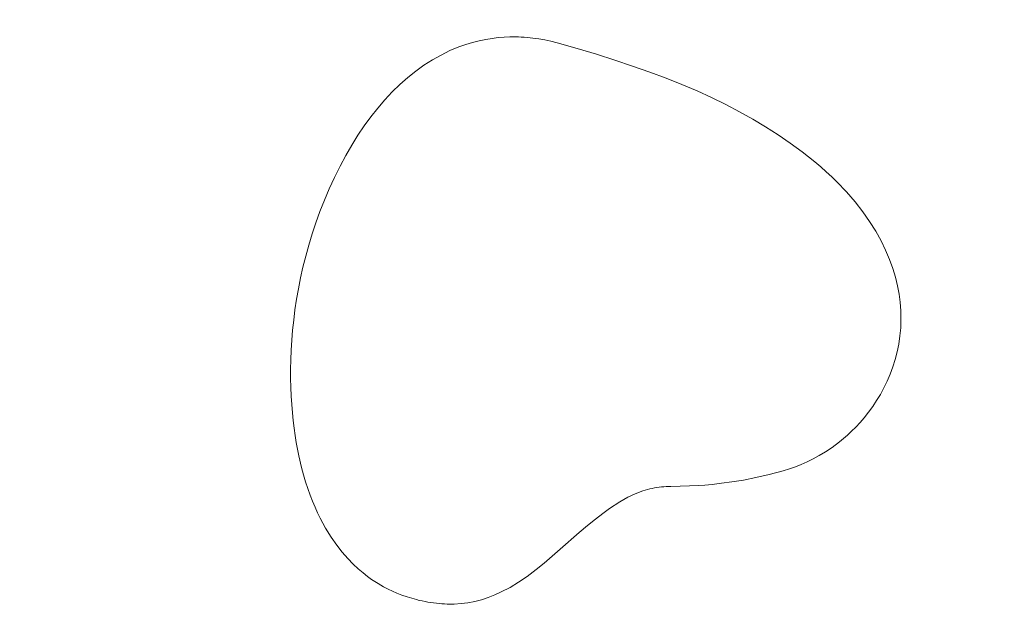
# Model space of a CAD drawing. Header units: millimetres. Extents: x -159 to 180, y -161 to 116.
# Tile 168 of 256: x -88.47 to -76.12, y -58.45 to -50.98. Entities that reach past the tile are written whole.
import ezdxf

# ---------------------------------------------------------------- set-up
doc = ezdxf.new("R2010")
doc.units = ezdxf.units.MM
doc.header["$MEASUREMENT"] = 0
doc.layers.add('Layer 1', color=7, linetype='Continuous')

msp = doc.modelspace()

# ---------------------------------------------------------------- linework, layer by layer
at = {"layer": 'Layer 1', "color": 18, "lineweight": 9}
for points, knots in [([(-158.5852, -104.074), (-158.5852, -104.074), (179.5952, -104.074), (179.5952, -104.074), (179.5952, -104.074), (179.5952, -104.074), (179.5952, 115.719), (179.5952, 115.719), (179.5952, 115.719), (179.5952, 115.719), (-158.5852, 115.719), (-158.5852, 115.719), (-158.5852, 115.719), (-158.5852, 115.719), (-158.5852, -104.074), (-158.5852, -104.074)], [0, 0, 0, 0, 0.2, 0.2, 0.2, 0.2, 0.4, 0.4, 0.4, 0.4, 0.6, 0.6, 0.6, 0.6, 1, 1, 1, 1]), ([(-53.2564, -7.5691), (-53.2564, -7.5691), (-53.2564, 0.2004), (-53.2564, 0.2004), (-53.2564, 0.2004), (-53.2564, 0.2004), (-58.1523, 0.2004), (-58.1523, 0.2004), (-58.1523, 0.2004), (-58.1523, 0.2004), (-58.1523, -2.7996), (-58.1523, -2.7996), (-58.1523, -2.7996), (-58.1523, -2.7996), (-65.8577, -2.7996), (-65.8577, -2.7996), (-65.8577, -2.7996), (-65.8577, -2.7996), (-65.8577, 0.2004), (-65.8577, 0.2004), (-65.8577, 0.2004), (-65.8577, 0.2004), (-73.8173, 0.2004), (-73.8173, 0.2004), (-73.8173, 0.2004), (-73.8173, 0.2004), (-73.8173, -2.7996), (-73.8173, -2.7996), (-73.8173, -2.7996), (-73.8173, -2.7996), (-81.5226, -2.7996), (-81.5226, -2.7996), (-81.5226, -2.7996), (-81.5226, -2.7996), (-81.5226, 0.2004), (-81.5226, 0.2004), (-81.5226, 0.2004), (-81.5226, 0.2004), (-89.4822, 0.2004), (-89.4822, 0.2004), (-89.4822, 0.2004), (-89.4822, 0.2004), (-89.4822, -2.7996), (-89.4822, -2.7996), (-89.4822, -2.7996), (-89.4822, -2.7996), (-97.1875, -2.7996), (-97.1875, -2.7996), (-97.1875, -2.7996), (-97.1875, -2.7996), (-97.1875, 0.2004), (-97.1875, 0.2004), (-97.1875, 0.2004), (-97.1875, 0.2004), (-105.1471, 0.2004), (-105.1471, 0.2004), (-105.1471, 0.2004), (-105.1471, 0.2004), (-105.1471, -2.7996), (-105.1471, -2.7996), (-105.1471, -2.7996), (-105.1471, -2.7996), (-112.8524, -2.7996), (-112.8524, -2.7996), (-112.8524, -2.7996), (-112.8524, -2.7996), (-112.8524, 0.2004), (-112.8524, 0.2004), (-112.8524, 0.2004), (-112.8524, 0.2004), (-120.812, 0.2004), (-120.812, 0.2004), (-120.812, 0.2004), (-120.812, 0.2004), (-120.812, -2.7996), (-120.812, -2.7996), (-120.812, -2.7996), (-120.812, -2.7996), (-128.5173, -2.7996), (-128.5173, -2.7996), (-128.5173, -2.7996), (-128.5173, -2.7996), (-128.5173, 0.2004), (-128.5173, 0.2004), (-128.5173, 0.2004), (-128.5173, 0.2004), (-136.4769, 0.2004), (-136.4769, 0.2004), (-136.4769, 0.2004), (-136.4769, 0.2004), (-136.4769, -2.7996), (-136.4769, -2.7996), (-136.4769, -2.7996), (-136.4769, -2.7996), (-144.1823, -2.7996), (-144.1823, -2.7996), (-144.1823, -2.7996), (-144.1823, -2.7996), (-144.1823, 0.2004), (-144.1823, 0.2004), (-144.1823, 0.2004), (-144.1823, 0.2004), (-152.0784, 0.2004), (-152.0784, 0.2004), (-152.0784, 0.2004), (-152.0784, 0.2004), (-152.0784, -7.6961), (-152.0784, -7.6961), (-152.0784, -7.6961), (-152.0784, -7.6961), (-149.0784, -7.6961), (-149.0784, -7.6961), (-149.0784, -7.6961), (-149.0784, -7.6961), (-149.0784, -15.4011), (-149.0784, -15.4011), (-149.0784, -15.4011), (-149.0784, -15.4011), (-152.0784, -15.4011), (-152.0784, -15.4011), (-152.0784, -15.4011), (-152.0784, -15.4011), (-152.0784, -23.3611), (-152.0784, -23.3611), (-152.0784, -23.3611), (-152.0784, -23.3611), (-149.0784, -23.3611), (-149.0784, -23.3611), (-149.0784, -23.3611), (-149.0784, -23.3611), (-149.0784, -31.0662), (-149.0784, -31.0662), (-149.0784, -31.0662), (-149.0784, -31.0662), (-152.0784, -31.0662), (-152.0784, -31.0662), (-152.0784, -31.0662), (-152.0784, -31.0662), (-152.0784, -39.0261), (-152.0784, -39.0261), (-152.0784, -39.0261), (-152.0784, -39.0261), (-149.0784, -39.0261), (-149.0784, -39.0261), (-149.0784, -39.0261), (-149.0784, -39.0261), (-149.0784, -46.7312), (-149.0784, -46.7312), (-149.0784, -46.7312), (-149.0784, -46.7312), (-152.0784, -46.7312), (-152.0784, -46.7312), (-152.0784, -46.7312), (-152.0784, -46.7312), (-152.0784, -54.6912), (-152.0784, -54.6912), (-152.0784, -54.6912), (-152.0784, -54.6912), (-149.0784, -54.6912), (-149.0784, -54.6912), (-149.0784, -54.6912), (-149.0784, -54.6912), (-149.0784, -62.3963), (-149.0784, -62.3963), (-149.0784, -62.3963), (-149.0784, -62.3963), (-152.0784, -62.3963), (-152.0784, -62.3963), (-152.0784, -62.3963), (-152.0784, -62.3963), (-152.0784, -70.3552), (-152.0784, -70.3552), (-152.0784, -70.3552), (-152.0784, -70.3552), (-149.0784, -70.3552), (-149.0784, -70.3552), (-149.0784, -70.3552), (-149.0784, -70.3552), (-149.0784, -78.0613), (-149.0784, -78.0613), (-149.0784, -78.0613), (-149.0784, -78.0613), (-152.0784, -78.0613), (-152.0784, -78.0613), (-152.0784, -78.0613), (-152.0784, -78.0613), (-152.0784, -86.0203), (-152.0784, -86.0203), (-152.0784, -86.0203), (-152.0784, -86.0203), (-149.0784, -86.0203), (-149.0784, -86.0203), (-149.0784, -86.0203), (-149.0784, -86.0203), (-149.0784, -93.7263), (-149.0784, -93.7263), (-149.0784, -93.7263), (-149.0784, -93.7263), (-152.0784, -93.7263), (-152.0784, -93.7263), (-152.0784, -93.7263), (-152.0784, -93.7263), (-152.0784, -101.6218), (-152.0784, -101.6218), (-152.0784, -101.6218), (-152.0784, -101.6218), (-144.1823, -101.6218), (-144.1823, -101.6218), (-144.1823, -101.6218), (-144.1823, -101.6218), (-144.1823, -98.6218), (-144.1823, -98.6218), (-144.1823, -98.6218), (-144.1823, -98.6218), (-136.4769, -98.6218), (-136.4769, -98.6218), (-136.4769, -98.6218), (-136.4769, -98.6218), (-136.4769, -101.6218), (-136.4769, -101.6218), (-136.4769, -101.6218), (-136.4769, -101.6218), (-128.5173, -101.6218), (-128.5173, -101.6218), (-128.5173, -101.6218), (-128.5173, -101.6218), (-128.5173, -98.6218), (-128.5173, -98.6218), (-128.5173, -98.6218), (-128.5173, -98.6218), (-120.812, -98.6218), (-120.812, -98.6218), (-120.812, -98.6218), (-120.812, -98.6218), (-120.812, -101.6218), (-120.812, -101.6218), (-120.812, -101.6218), (-120.812, -101.6218), (-112.8524, -101.6218), (-112.8524, -101.6218), (-112.8524, -101.6218), (-112.8524, -101.6218), (-112.8524, -98.6218), (-112.8524, -98.6218), (-112.8524, -98.6218), (-112.8524, -98.6218), (-105.1471, -98.6218), (-105.1471, -98.6218), (-105.1471, -98.6218), (-105.1471, -98.6218), (-105.1471, -101.6218), (-105.1471, -101.6218), (-105.1471, -101.6218), (-105.1471, -101.6218), (-97.1875, -101.6218), (-97.1875, -101.6218), (-97.1875, -101.6218), (-97.1875, -101.6218), (-97.1875, -98.6218), (-97.1875, -98.6218), (-97.1875, -98.6218), (-97.1875, -98.6218), (-89.4822, -98.6218), (-89.4822, -98.6218), (-89.4822, -98.6218), (-89.4822, -98.6218), (-89.4822, -101.6218), (-89.4822, -101.6218), (-89.4822, -101.6218), (-89.4822, -101.6218), (-81.5226, -101.6218), (-81.5226, -101.6218), (-81.5226, -101.6218), (-81.5226, -101.6218), (-81.5226, -98.6218), (-81.5226, -98.6218), (-81.5226, -98.6218), (-81.5226, -98.6218), (-73.8173, -98.6218), (-73.8173, -98.6218), (-73.8173, -98.6218), (-73.8173, -98.6218), (-73.8173, -101.6218), (-73.8173, -101.6218), (-73.8173, -101.6218), (-73.8173, -101.6218), (-65.8577, -101.6218), (-65.8577, -101.6218), (-65.8577, -101.6218), (-65.8577, -101.6218), (-65.8577, -98.6218), (-65.8577, -98.6218), (-65.8577, -98.6218), (-65.8577, -98.6218), (-58.1523, -98.6218), (-58.1523, -98.6218), (-58.1523, -98.6218), (-58.1523, -98.6218), (-58.1523, -101.6218), (-58.1523, -101.6218), (-58.1523, -101.6218), (-58.1523, -101.6218), (-53.2564, -101.6218), (-53.2564, -101.6218), (-53.2564, -101.6218), (-53.2564, -101.6218), (-53.2564, -93.8533), (-53.2564, -93.8533), (-53.2564, -93.8533), (-53.2564, -93.8533), (-50.2564, -93.8533), (-50.2564, -93.8533), (-50.2564, -93.8533), (-50.2564, -93.8533), (-50.2564, -85.8933), (-50.2564, -85.8933), (-50.2564, -85.8933), (-50.2564, -85.8933), (-53.2564, -85.8933), (-53.2564, -85.8933), (-53.2564, -85.8933), (-53.2564, -85.8933), (-53.2564, -78.1882), (-53.2564, -78.1882), (-53.2564, -78.1882), (-53.2564, -78.1882), (-50.2564, -78.1882), (-50.2564, -78.1882), (-50.2564, -78.1882), (-50.2564, -78.1882), (-50.2564, -70.2283), (-50.2564, -70.2283), (-50.2564, -70.2283), (-50.2564, -70.2283), (-53.2564, -70.2283), (-53.2564, -70.2283), (-53.2564, -70.2283), (-53.2564, -70.2283), (-53.2564, -62.5232), (-53.2564, -62.5232), (-53.2564, -62.5232), (-53.2564, -62.5232), (-50.2564, -62.5232), (-50.2564, -62.5232), (-50.2564, -62.5232), (-50.2564, -62.5232), (-50.2564, -54.5632), (-50.2564, -54.5632), (-50.2564, -54.5632), (-50.2564, -54.5632), (-53.2564, -54.5632), (-53.2564, -54.5632), (-53.2564, -54.5632), (-53.2564, -54.5632), (-53.2564, -46.8582), (-53.2564, -46.8582), (-53.2564, -46.8582), (-53.2564, -46.8582), (-50.2564, -46.8582), (-50.2564, -46.8582), (-50.2564, -46.8582), (-50.2564, -46.8582), (-50.2564, -38.8982), (-50.2564, -38.8982), (-50.2564, -38.8982), (-50.2564, -38.8982), (-53.2564, -38.8982), (-53.2564, -38.8982), (-53.2564, -38.8982), (-53.2564, -38.8982), (-53.2564, -31.1931), (-53.2564, -31.1931), (-53.2564, -31.1931), (-53.2564, -31.1931), (-50.2564, -31.1931), (-50.2564, -31.1931), (-50.2564, -31.1931), (-50.2564, -31.1931), (-50.2564, -23.2341), (-50.2564, -23.2341), (-50.2564, -23.2341), (-50.2564, -23.2341), (-53.2564, -23.2341), (-53.2564, -23.2341), (-53.2564, -23.2341), (-53.2564, -23.2341), (-53.2564, -15.5281), (-53.2564, -15.5281), (-53.2564, -15.5281), (-53.2564, -15.5281), (-50.2564, -15.5281), (-50.2564, -15.5281), (-50.2564, -15.5281), (-50.2564, -15.5281), (-50.2564, -7.5691), (-50.2564, -7.5691), (-50.2564, -7.5691), (-50.2564, -7.5691), (-53.2564, -7.5691), (-53.2564, -7.5691)], [0, 0, 0, 0, 0.009901, 0.009901, 0.009901, 0.009901, 0.019802, 0.019802, 0.019802, 0.019802, 0.029703, 0.029703, 0.029703, 0.029703, 0.039604, 0.039604, 0.039604, 0.039604, 0.049505, 0.049505, 0.049505, 0.049505, 0.0594059, 0.0594059, 0.0594059, 0.0594059, 0.0693069, 0.0693069, 0.0693069, 0.0693069, 0.0792079, 0.0792079, 0.0792079, 0.0792079, 0.0891089, 0.0891089, 0.0891089, 0.0891089, 0.0990099, 0.0990099, 0.0990099, 0.0990099, 0.1089109, 0.1089109, 0.1089109, 0.1089109, 0.1188119, 0.1188119, 0.1188119, 0.1188119, 0.1287129, 0.1287129, 0.1287129, 0.1287129, 0.1386139, 0.1386139, 0.1386139, 0.1386139, 0.1485149, 0.1485149, 0.1485149, 0.1485149, 0.1584158, 0.1584158, 0.1584158, 0.1584158, 0.1683168, 0.1683168, 0.1683168, 0.1683168, 0.1782178, 0.1782178, 0.1782178, 0.1782178, 0.1881188, 0.1881188, 0.1881188, 0.1881188, 0.1980198, 0.1980198, 0.1980198, 0.1980198, 0.2079208, 0.2079208, 0.2079208, 0.2079208, 0.2178218, 0.2178218, 0.2178218, 0.2178218, 0.2277228, 0.2277228, 0.2277228, 0.2277228, 0.2376238, 0.2376238, 0.2376238, 0.2376238, 0.2475248, 0.2475248, 0.2475248, 0.2475248, 0.2574257, 0.2574257, 0.2574257, 0.2574257, 0.2673267, 0.2673267, 0.2673267, 0.2673267, 0.2772277, 0.2772277, 0.2772277, 0.2772277, 0.2871287, 0.2871287, 0.2871287, 0.2871287, 0.2970297, 0.2970297, 0.2970297, 0.2970297, 0.3069307, 0.3069307, 0.3069307, 0.3069307, 0.3168317, 0.3168317, 0.3168317, 0.3168317, 0.3267327, 0.3267327, 0.3267327, 0.3267327, 0.3366337, 0.3366337, 0.3366337, 0.3366337, 0.3465347, 0.3465347, 0.3465347, 0.3465347, 0.3564356, 0.3564356, 0.3564356, 0.3564356, 0.3663366, 0.3663366, 0.3663366, 0.3663366, 0.3762376, 0.3762376, 0.3762376, 0.3762376, 0.3861386, 0.3861386, 0.3861386, 0.3861386, 0.3960396, 0.3960396, 0.3960396, 0.3960396, 0.4059406, 0.4059406, 0.4059406, 0.4059406, 0.4158416, 0.4158416, 0.4158416, 0.4158416, 0.4257426, 0.4257426, 0.4257426, 0.4257426, 0.4356436, 0.4356436, 0.4356436, 0.4356436, 0.4455446, 0.4455446, 0.4455446, 0.4455446, 0.4554455, 0.4554455, 0.4554455, 0.4554455, 0.4653465, 0.4653465, 0.4653465, 0.4653465, 0.4752475, 0.4752475, 0.4752475, 0.4752475, 0.4851485, 0.4851485, 0.4851485, 0.4851485, 0.4950495, 0.4950495, 0.4950495, 0.4950495, 0.5049505, 0.5049505, 0.5049505, 0.5049505, 0.5148515, 0.5148515, 0.5148515, 0.5148515, 0.5247525, 0.5247525, 0.5247525, 0.5247525, 0.5346535, 0.5346535, 0.5346535, 0.5346535, 0.5445545, 0.5445545, 0.5445545, 0.5445545, 0.5544554, 0.5544554, 0.5544554, 0.5544554, 0.5643564, 0.5643564, 0.5643564, 0.5643564, 0.5742574, 0.5742574, 0.5742574, 0.5742574, 0.5841584, 0.5841584, 0.5841584, 0.5841584, 0.5940594, 0.5940594, 0.5940594, 0.5940594, 0.6039604, 0.6039604, 0.6039604, 0.6039604, 0.6138614, 0.6138614, 0.6138614, 0.6138614, 0.6237624, 0.6237624, 0.6237624, 0.6237624, 0.6336634, 0.6336634, 0.6336634, 0.6336634, 0.6435644, 0.6435644, 0.6435644, 0.6435644, 0.6534653, 0.6534653, 0.6534653, 0.6534653, 0.6633663, 0.6633663, 0.6633663, 0.6633663, 0.6732673, 0.6732673, 0.6732673, 0.6732673, 0.6831683, 0.6831683, 0.6831683, 0.6831683, 0.6930693, 0.6930693, 0.6930693, 0.6930693, 0.7029703, 0.7029703, 0.7029703, 0.7029703, 0.7128713, 0.7128713, 0.7128713, 0.7128713, 0.7227723, 0.7227723, 0.7227723, 0.7227723, 0.7326733, 0.7326733, 0.7326733, 0.7326733, 0.7425743, 0.7425743, 0.7425743, 0.7425743, 0.7524752, 0.7524752, 0.7524752, 0.7524752, 0.7623762, 0.7623762, 0.7623762, 0.7623762, 0.7722772, 0.7722772, 0.7722772, 0.7722772, 0.7821782, 0.7821782, 0.7821782, 0.7821782, 0.7920792, 0.7920792, 0.7920792, 0.7920792, 0.8019802, 0.8019802, 0.8019802, 0.8019802, 0.8118812, 0.8118812, 0.8118812, 0.8118812, 0.8217822, 0.8217822, 0.8217822, 0.8217822, 0.8316832, 0.8316832, 0.8316832, 0.8316832, 0.8415842, 0.8415842, 0.8415842, 0.8415842, 0.8514851, 0.8514851, 0.8514851, 0.8514851, 0.8613861, 0.8613861, 0.8613861, 0.8613861, 0.8712871, 0.8712871, 0.8712871, 0.8712871, 0.8811881, 0.8811881, 0.8811881, 0.8811881, 0.8910891, 0.8910891, 0.8910891, 0.8910891, 0.9009901, 0.9009901, 0.9009901, 0.9009901, 0.9108911, 0.9108911, 0.9108911, 0.9108911, 0.9207921, 0.9207921, 0.9207921, 0.9207921, 0.9306931, 0.9306931, 0.9306931, 0.9306931, 0.9405941, 0.9405941, 0.9405941, 0.9405941, 0.950495, 0.950495, 0.950495, 0.950495, 0.960396, 0.960396, 0.960396, 0.960396, 0.970297, 0.970297, 0.970297, 0.970297, 0.980198, 0.980198, 0.980198, 0.980198, 1, 1, 1, 1]), ([(-81.7302, -51.2742), (-81.7302, -51.2742), (-81.4783, -51.3461), (-81.4783, -51.3461), (-81.4783, -51.3461), (-81.4783, -51.3461), (-81.2366, -51.4185), (-81.2366, -51.4185), (-81.2366, -51.4185), (-81.2366, -51.4185), (-81.0048, -51.4916), (-81.0048, -51.4916), (-81.0048, -51.4916), (-81.0048, -51.4916), (-80.7821, -51.5658), (-80.7821, -51.5658), (-80.7821, -51.5658), (-80.7821, -51.5658), (-80.5683, -51.6412), (-80.5683, -51.6412), (-80.5683, -51.6412), (-80.5683, -51.6412), (-80.3628, -51.7184), (-80.3628, -51.7184), (-80.3628, -51.7184), (-80.3628, -51.7184), (-80.1651, -51.7974), (-80.1651, -51.7974), (-80.1651, -51.7974), (-80.1651, -51.7974), (-79.9746, -51.8787), (-79.9746, -51.8787), (-79.9746, -51.8787), (-79.9746, -51.8787), (-79.791, -51.9625), (-79.791, -51.9625), (-79.791, -51.9625), (-79.791, -51.9625), (-79.6138, -52.0491), (-79.6138, -52.0491), (-79.6138, -52.0491), (-79.6138, -52.0491), (-79.4424, -52.1388), (-79.4424, -52.1388), (-79.4424, -52.1388), (-79.4424, -52.1388), (-79.2763, -52.2319), (-79.2763, -52.2319), (-79.2763, -52.2319), (-79.2763, -52.2319), (-79.1151, -52.3287), (-79.1151, -52.3287), (-79.1151, -52.3287), (-79.1151, -52.3287), (-78.9582, -52.4295), (-78.9582, -52.4295), (-78.9582, -52.4295), (-78.9582, -52.4295), (-78.8052, -52.5346), (-78.8052, -52.5346), (-78.8052, -52.5346), (-78.8052, -52.5346), (-78.6556, -52.6443), (-78.6556, -52.6443), (-78.6556, -52.6443), (-78.6556, -52.6443), (-78.5751, -52.7067), (-78.5751, -52.7067), (-78.5751, -52.7067), (-78.5751, -52.7067), (-78.4978, -52.7692), (-78.4978, -52.7692), (-78.4978, -52.7692), (-78.4978, -52.7692), (-78.4239, -52.8318), (-78.4239, -52.8318), (-78.4239, -52.8318), (-78.4239, -52.8318), (-78.3532, -52.8945), (-78.3532, -52.8945), (-78.3532, -52.8945), (-78.3532, -52.8945), (-78.2857, -52.9572), (-78.2857, -52.9572), (-78.2857, -52.9572), (-78.2857, -52.9572), (-78.2213, -53.0199), (-78.2213, -53.0199), (-78.2213, -53.0199), (-78.2213, -53.0199), (-78.1015, -53.1451), (-78.1015, -53.1451), (-78.1015, -53.1451), (-78.1015, -53.1451), (-77.9934, -53.2699), (-77.9934, -53.2699), (-77.9934, -53.2699), (-77.9934, -53.2699), (-77.8964, -53.3939), (-77.8964, -53.3939), (-77.8964, -53.3939), (-77.8964, -53.3939), (-77.8101, -53.5168), (-77.8101, -53.5168), (-77.8101, -53.5168), (-77.8101, -53.5168), (-77.7339, -53.6385), (-77.7339, -53.6385), (-77.7339, -53.6385), (-77.7339, -53.6385), (-77.6673, -53.7585), (-77.6673, -53.7585), (-77.6673, -53.7585), (-77.6673, -53.7585), (-77.6099, -53.8765), (-77.6099, -53.8765), (-77.6099, -53.8765), (-77.6099, -53.8765), (-77.561, -53.9924), (-77.561, -53.9924), (-77.561, -53.9924), (-77.561, -53.9924), (-77.5203, -54.1058), (-77.5203, -54.1058), (-77.5203, -54.1058), (-77.5203, -54.1058), (-77.4871, -54.2164), (-77.4871, -54.2164), (-77.4871, -54.2164), (-77.4871, -54.2164), (-77.461, -54.3239), (-77.461, -54.3239), (-77.461, -54.3239), (-77.461, -54.3239), (-77.4415, -54.4281), (-77.4415, -54.4281), (-77.4415, -54.4281), (-77.4415, -54.4281), (-77.428, -54.5286), (-77.428, -54.5286), (-77.428, -54.5286), (-77.428, -54.5286), (-77.4194, -54.6378), (-77.4194, -54.6378), (-77.4194, -54.6378), (-77.4194, -54.6378), (-77.4174, -54.6918), (-77.4174, -54.6918), (-77.4174, -54.6918), (-77.4174, -54.6918), (-77.4171, -54.7452), (-77.4171, -54.7452), (-77.4171, -54.7452), (-77.4171, -54.7452), (-77.4208, -54.8505), (-77.4208, -54.8505), (-77.4208, -54.8505), (-77.4208, -54.8505), (-77.4302, -54.9537), (-77.4302, -54.9537), (-77.4302, -54.9537), (-77.4302, -54.9537), (-77.4451, -55.0546), (-77.4451, -55.0546), (-77.4451, -55.0546), (-77.4451, -55.0546), (-77.465, -55.153), (-77.465, -55.153), (-77.465, -55.153), (-77.465, -55.153), (-77.4898, -55.249), (-77.4898, -55.249), (-77.4898, -55.249), (-77.4898, -55.249), (-77.519, -55.3424), (-77.519, -55.3424), (-77.519, -55.3424), (-77.519, -55.3424), (-77.5525, -55.4329), (-77.5525, -55.4329), (-77.5525, -55.4329), (-77.5525, -55.4329), (-77.5898, -55.5206), (-77.5898, -55.5206), (-77.5898, -55.5206), (-77.5898, -55.5206), (-77.6307, -55.6053), (-77.6307, -55.6053), (-77.6307, -55.6053), (-77.6307, -55.6053), (-77.6749, -55.6868), (-77.6749, -55.6868), (-77.6749, -55.6868), (-77.6749, -55.6868), (-77.7221, -55.7651), (-77.7221, -55.7651), (-77.7221, -55.7651), (-77.7221, -55.7651), (-77.7719, -55.84), (-77.7719, -55.84), (-77.7719, -55.84), (-77.7719, -55.84), (-77.8241, -55.9115), (-77.8241, -55.9115), (-77.8241, -55.9115), (-77.8241, -55.9115), (-77.8784, -55.9793), (-77.8784, -55.9793), (-77.8784, -55.9793), (-77.8784, -55.9793), (-77.9308, -56.0397), (-77.9308, -56.0397), (-77.9308, -56.0397), (-77.9308, -56.0397), (-77.9833, -56.0962), (-77.9833, -56.0962), (-77.9833, -56.0962), (-77.9833, -56.0962), (-78.0356, -56.1487), (-78.0356, -56.1487), (-78.0356, -56.1487), (-78.0356, -56.1487), (-78.0873, -56.1972), (-78.0873, -56.1972), (-78.0873, -56.1972), (-78.0873, -56.1972), (-78.1381, -56.2417), (-78.1381, -56.2417), (-78.1381, -56.2417), (-78.1381, -56.2417), (-78.1877, -56.2822), (-78.1877, -56.2822), (-78.1877, -56.2822), (-78.1877, -56.2822), (-78.2816, -56.3513), (-78.2816, -56.3513), (-78.2816, -56.3513), (-78.2816, -56.3513), (-78.365, -56.4062), (-78.365, -56.4062), (-78.365, -56.4062), (-78.365, -56.4062), (-78.444, -56.4544), (-78.444, -56.4544), (-78.444, -56.4544), (-78.444, -56.4544), (-78.5199, -56.4966), (-78.5199, -56.4966), (-78.5199, -56.4966), (-78.5199, -56.4966), (-78.5938, -56.5337), (-78.5938, -56.5337), (-78.5938, -56.5337), (-78.5938, -56.5337), (-78.667, -56.5664), (-78.667, -56.5664), (-78.667, -56.5664), (-78.667, -56.5664), (-78.7407, -56.5955), (-78.7407, -56.5955), (-78.7407, -56.5955), (-78.7407, -56.5955), (-78.8162, -56.6217), (-78.8162, -56.6217), (-78.8162, -56.6217), (-78.8162, -56.6217), (-78.8946, -56.6458), (-78.8946, -56.6458), (-78.8946, -56.6458), (-78.8946, -56.6458), (-79.0684, -56.6924), (-79.0684, -56.6924), (-79.0684, -56.6924), (-79.0684, -56.6924), (-79.2353, -56.7306), (-79.2353, -56.7306), (-79.2353, -56.7306), (-79.2353, -56.7306), (-79.3927, -56.7611), (-79.3927, -56.7611), (-79.3927, -56.7611), (-79.3927, -56.7611), (-79.5382, -56.7849), (-79.5382, -56.7849), (-79.5382, -56.7849), (-79.5382, -56.7849), (-79.6693, -56.8027), (-79.6693, -56.8027), (-79.6693, -56.8027), (-79.6693, -56.8027), (-79.7836, -56.8154), (-79.7836, -56.8154), (-79.7836, -56.8154), (-79.7836, -56.8154), (-79.8786, -56.8239), (-79.8786, -56.8239), (-79.8786, -56.8239), (-79.8786, -56.8239), (-79.9519, -56.8289), (-79.9519, -56.8289), (-79.9519, -56.8289), (-79.9519, -56.8289), (-80.3016, -56.8406), (-80.3016, -56.8406), (-80.3016, -56.8406), (-80.3016, -56.8406), (-80.3622, -56.8435), (-80.3622, -56.8435), (-80.3622, -56.8435), (-80.3622, -56.8435), (-80.3919, -56.8464), (-80.3919, -56.8464), (-80.3919, -56.8464), (-80.3919, -56.8464), (-80.4213, -56.8484), (-80.4213, -56.8484), (-80.4213, -56.8484), (-80.4213, -56.8484), (-80.4794, -56.8562), (-80.4794, -56.8562), (-80.4794, -56.8562), (-80.4794, -56.8562), (-80.5082, -56.8611), (-80.5082, -56.8611), (-80.5082, -56.8611), (-80.5082, -56.8611), (-80.5371, -56.866), (-80.5371, -56.866), (-80.5371, -56.866), (-80.5371, -56.866), (-80.5662, -56.8728), (-80.5662, -56.8728), (-80.5662, -56.8728), (-80.5662, -56.8728), (-80.5955, -56.8796), (-80.5955, -56.8796), (-80.5955, -56.8796), (-80.5955, -56.8796), (-80.6249, -56.8884), (-80.6249, -56.8884), (-80.6249, -56.8884), (-80.6249, -56.8884), (-80.6548, -56.8972), (-80.6548, -56.8972), (-80.6548, -56.8972), (-80.6548, -56.8972), (-80.7491, -56.9337), (-80.7491, -56.9337), (-80.7491, -56.9337), (-80.7491, -56.9337), (-80.7945, -56.9541), (-80.7945, -56.9541), (-80.7945, -56.9541), (-80.7945, -56.9541), (-80.8409, -56.9774), (-80.8409, -56.9774), (-80.8409, -56.9774), (-80.8409, -56.9774), (-80.9436, -57.0365), (-80.9436, -57.0365), (-80.9436, -57.0365), (-80.9436, -57.0365), (-81.0706, -57.1189), (-81.0706, -57.1189), (-81.0706, -57.1189), (-81.0706, -57.1189), (-81.156, -57.1804), (-81.156, -57.1804), (-81.156, -57.1804), (-81.156, -57.1804), (-81.2479, -57.2507), (-81.2479, -57.2507), (-81.2479, -57.2507), (-81.2479, -57.2507), (-81.3468, -57.3298), (-81.3468, -57.3298), (-81.3468, -57.3298), (-81.3468, -57.3298), (-81.4534, -57.4197), (-81.4534, -57.4197), (-81.4534, -57.4197), (-81.4534, -57.4197), (-81.6925, -57.6287), (-81.6925, -57.6287), (-81.6925, -57.6287), (-81.6925, -57.6287), (-81.7922, -57.7175), (-81.7922, -57.7175), (-81.7922, -57.7175), (-81.7922, -57.7175), (-81.8919, -57.8025), (-81.8919, -57.8025), (-81.8919, -57.8025), (-81.8919, -57.8025), (-81.9916, -57.8836), (-81.9916, -57.8836), (-81.9916, -57.8836), (-81.9916, -57.8836), (-82.1064, -57.97), (-82.1064, -57.97), (-82.1064, -57.97), (-82.1064, -57.97), (-82.2137, -58.0438), (-82.2137, -58.0438), (-82.2137, -58.0438), (-82.2137, -58.0438), (-82.3195, -58.1082), (-82.3195, -58.1082), (-82.3195, -58.1082), (-82.3195, -58.1082), (-82.4293, -58.1663), (-82.4293, -58.1663), (-82.4293, -58.1663), (-82.4293, -58.1663), (-82.5116, -58.2039), (-82.5116, -58.2039), (-82.5116, -58.2039), (-82.5116, -58.2039), (-82.5947, -58.2361), (-82.5947, -58.2361), (-82.5947, -58.2361), (-82.5947, -58.2361), (-82.6784, -58.263), (-82.6784, -58.263), (-82.6784, -58.263), (-82.6784, -58.263), (-82.7629, -58.2846), (-82.7629, -58.2846), (-82.7629, -58.2846), (-82.7629, -58.2846), (-82.8481, -58.3008), (-82.8481, -58.3008), (-82.8481, -58.3008), (-82.8481, -58.3008), (-82.9342, -58.3116), (-82.9342, -58.3116), (-82.9342, -58.3116), (-82.9342, -58.3116), (-83.0211, -58.3171), (-83.0211, -58.3171), (-83.0211, -58.3171), (-83.0211, -58.3171), (-83.1089, -58.3171), (-83.1089, -58.3171), (-83.1089, -58.3171), (-83.1089, -58.3171), (-83.1421, -58.3162), (-83.1421, -58.3162), (-83.1421, -58.3162), (-83.1421, -58.3162), (-83.1755, -58.3142), (-83.1755, -58.3142), (-83.1755, -58.3142), (-83.1755, -58.3142), (-83.2094, -58.3113), (-83.2094, -58.3113), (-83.2094, -58.3113), (-83.2094, -58.3113), (-83.2435, -58.3084), (-83.2435, -58.3084), (-83.2435, -58.3084), (-83.2435, -58.3084), (-83.2782, -58.3035), (-83.2782, -58.3035), (-83.2782, -58.3035), (-83.2782, -58.3035), (-83.3131, -58.2986), (-83.3131, -58.2986), (-83.3131, -58.2986), (-83.3131, -58.2986), (-83.3485, -58.2927), (-83.3485, -58.2927), (-83.3485, -58.2927), (-83.3485, -58.2927), (-83.3844, -58.2869), (-83.3844, -58.2869), (-83.3844, -58.2869), (-83.3844, -58.2869), (-83.4205, -58.2791), (-83.4205, -58.2791), (-83.4205, -58.2791), (-83.4205, -58.2791), (-83.4572, -58.2713), (-83.4572, -58.2713), (-83.4572, -58.2713), (-83.4572, -58.2713), (-83.4943, -58.2615), (-83.4943, -58.2615), (-83.4943, -58.2615), (-83.4943, -58.2615), (-83.6077, -58.2289), (-83.6077, -58.2289), (-83.6077, -58.2289), (-83.6077, -58.2289), (-83.6753, -58.206), (-83.6753, -58.206), (-83.6753, -58.206), (-83.6753, -58.206), (-83.7393, -58.1804), (-83.7393, -58.1804), (-83.7393, -58.1804), (-83.7393, -58.1804), (-83.8491, -58.1314), (-83.8491, -58.1314), (-83.8491, -58.1314), (-83.8491, -58.1314), (-83.9042, -58.1026), (-83.9042, -58.1026), (-83.9042, -58.1026), (-83.9042, -58.1026), (-83.973, -58.0613), (-83.973, -58.0613), (-83.973, -58.0613), (-83.973, -58.0613), (-84.0548, -58.0075), (-84.0548, -58.0075), (-84.0548, -58.0075), (-84.0548, -58.0075), (-84.1056, -57.9712), (-84.1056, -57.9712), (-84.1056, -57.9712), (-84.1056, -57.9712), (-84.1617, -57.9276), (-84.1617, -57.9276), (-84.1617, -57.9276), (-84.1617, -57.9276), (-84.2225, -57.8762), (-84.2225, -57.8762), (-84.2225, -57.8762), (-84.2225, -57.8762), (-84.2868, -57.8162), (-84.2868, -57.8162), (-84.2868, -57.8162), (-84.2868, -57.8162), (-84.3539, -57.7471), (-84.3539, -57.7471), (-84.3539, -57.7471), (-84.3539, -57.7471), (-84.4228, -57.6681), (-84.4228, -57.6681), (-84.4228, -57.6681), (-84.4228, -57.6681), (-84.4927, -57.5786), (-84.4927, -57.5786), (-84.4927, -57.5786), (-84.4927, -57.5786), (-84.5627, -57.4779), (-84.5627, -57.4779), (-84.5627, -57.4779), (-84.5627, -57.4779), (-84.6319, -57.3654), (-84.6319, -57.3654), (-84.6319, -57.3654), (-84.6319, -57.3654), (-84.6993, -57.2404), (-84.6993, -57.2404), (-84.6993, -57.2404), (-84.6993, -57.2404), (-84.7322, -57.173), (-84.7322, -57.173), (-84.7322, -57.173), (-84.7322, -57.173), (-84.7642, -57.1023), (-84.7642, -57.1023), (-84.7642, -57.1023), (-84.7642, -57.1023), (-84.7955, -57.0281), (-84.7955, -57.0281), (-84.7955, -57.0281), (-84.7955, -57.0281), (-84.8257, -56.9503), (-84.8257, -56.9503), (-84.8257, -56.9503), (-84.8257, -56.9503), (-84.8548, -56.8689), (-84.8548, -56.8689), (-84.8548, -56.8689), (-84.8548, -56.8689), (-84.8828, -56.7839), (-84.8828, -56.7839), (-84.8828, -56.7839), (-84.8828, -56.7839), (-84.9094, -56.695), (-84.9094, -56.695), (-84.9094, -56.695), (-84.9094, -56.695), (-84.9346, -56.6023), (-84.9346, -56.6023), (-84.9346, -56.6023), (-84.9346, -56.6023), (-84.969, -56.4557), (-84.969, -56.4557), (-84.969, -56.4557), (-84.969, -56.4557), (-85.0003, -56.2917), (-85.0003, -56.2917), (-85.0003, -56.2917), (-85.0003, -56.2917), (-85.0144, -56.2036), (-85.0144, -56.2036), (-85.0144, -56.2036), (-85.0144, -56.2036), (-85.0272, -56.1115), (-85.0272, -56.1115), (-85.0272, -56.1115), (-85.0272, -56.1115), (-85.0387, -56.0157), (-85.0387, -56.0157), (-85.0387, -56.0157), (-85.0387, -56.0157), (-85.0487, -55.9163), (-85.0487, -55.9163), (-85.0487, -55.9163), (-85.0487, -55.9163), (-85.057, -55.8134), (-85.057, -55.8134), (-85.057, -55.8134), (-85.057, -55.8134), (-85.0635, -55.7071), (-85.0635, -55.7071), (-85.0635, -55.7071), (-85.0635, -55.7071), (-85.0681, -55.5977), (-85.0681, -55.5977), (-85.0681, -55.5977), (-85.0681, -55.5977), (-85.0705, -55.4853), (-85.0705, -55.4853), (-85.0705, -55.4853), (-85.0705, -55.4853), (-85.0707, -55.3699), (-85.0707, -55.3699), (-85.0707, -55.3699), (-85.0707, -55.3699), (-85.0685, -55.2518), (-85.0685, -55.2518), (-85.0685, -55.2518), (-85.0685, -55.2518), (-85.0637, -55.1311), (-85.0637, -55.1311), (-85.0637, -55.1311), (-85.0637, -55.1311), (-85.0562, -55.0079), (-85.0562, -55.0079), (-85.0562, -55.0079), (-85.0562, -55.0079), (-85.0459, -54.8824), (-85.0459, -54.8824), (-85.0459, -54.8824), (-85.0459, -54.8824), (-85.0326, -54.7548), (-85.0326, -54.7548), (-85.0326, -54.7548), (-85.0326, -54.7548), (-85.0162, -54.6251), (-85.0162, -54.6251), (-85.0162, -54.6251), (-85.0162, -54.6251), (-84.9964, -54.4936), (-84.9964, -54.4936), (-84.9964, -54.4936), (-84.9964, -54.4936), (-84.9733, -54.3603), (-84.9733, -54.3603), (-84.9733, -54.3603), (-84.9733, -54.3603), (-84.9465, -54.2254), (-84.9465, -54.2254), (-84.9465, -54.2254), (-84.9465, -54.2254), (-84.9161, -54.0891), (-84.9161, -54.0891), (-84.9161, -54.0891), (-84.9161, -54.0891), (-84.8817, -53.9514), (-84.8817, -53.9514), (-84.8817, -53.9514), (-84.8817, -53.9514), (-84.8433, -53.8127), (-84.8433, -53.8127), (-84.8433, -53.8127), (-84.8433, -53.8127), (-84.8008, -53.6729), (-84.8008, -53.6729), (-84.8008, -53.6729), (-84.8008, -53.6729), (-84.7539, -53.5322), (-84.7539, -53.5322), (-84.7539, -53.5322), (-84.7539, -53.5322), (-84.7026, -53.3909), (-84.7026, -53.3909), (-84.7026, -53.3909), (-84.7026, -53.3909), (-84.6466, -53.2489), (-84.6466, -53.2489), (-84.6466, -53.2489), (-84.6466, -53.2489), (-84.5859, -53.1065), (-84.5859, -53.1065), (-84.5859, -53.1065), (-84.5859, -53.1065), (-84.5203, -52.9639), (-84.5203, -52.9639), (-84.5203, -52.9639), (-84.5203, -52.9639), (-84.4497, -52.8211), (-84.4497, -52.8211), (-84.4497, -52.8211), (-84.4497, -52.8211), (-84.3786, -52.6879), (-84.3786, -52.6879), (-84.3786, -52.6879), (-84.3786, -52.6879), (-84.3045, -52.5592), (-84.3045, -52.5592), (-84.3045, -52.5592), (-84.3045, -52.5592), (-84.2272, -52.4352), (-84.2272, -52.4352), (-84.2272, -52.4352), (-84.2272, -52.4352), (-84.1469, -52.3159), (-84.1469, -52.3159), (-84.1469, -52.3159), (-84.1469, -52.3159), (-84.0635, -52.2017), (-84.0635, -52.2017), (-84.0635, -52.2017), (-84.0635, -52.2017), (-83.9772, -52.0927), (-83.9772, -52.0927), (-83.9772, -52.0927), (-83.9772, -52.0927), (-83.8879, -51.989), (-83.8879, -51.989), (-83.8879, -51.989), (-83.8879, -51.989), (-83.7957, -51.8909), (-83.7957, -51.8909), (-83.7957, -51.8909), (-83.7957, -51.8909), (-83.7007, -51.7984), (-83.7007, -51.7984), (-83.7007, -51.7984), (-83.7007, -51.7984), (-83.603, -51.7118), (-83.603, -51.7118), (-83.603, -51.7118), (-83.603, -51.7118), (-83.5024, -51.6313), (-83.5024, -51.6313), (-83.5024, -51.6313), (-83.5024, -51.6313), (-83.3992, -51.557), (-83.3992, -51.557), (-83.3992, -51.557), (-83.3992, -51.557), (-83.2933, -51.4891), (-83.2933, -51.4891), (-83.2933, -51.4891), (-83.2933, -51.4891), (-83.1848, -51.4277), (-83.1848, -51.4277), (-83.1848, -51.4277), (-83.1848, -51.4277), (-83.0738, -51.3731), (-83.0738, -51.3731), (-83.0738, -51.3731), (-83.0738, -51.3731), (-82.9602, -51.3254), (-82.9602, -51.3254), (-82.9602, -51.3254), (-82.9602, -51.3254), (-82.8742, -51.2948), (-82.8742, -51.2948), (-82.8742, -51.2948), (-82.8742, -51.2948), (-82.7891, -51.2692), (-82.7891, -51.2692), (-82.7891, -51.2692), (-82.7891, -51.2692), (-82.7055, -51.2481), (-82.7055, -51.2481), (-82.7055, -51.2481), (-82.7055, -51.2481), (-82.6236, -51.2314), (-82.6236, -51.2314), (-82.6236, -51.2314), (-82.6236, -51.2314), (-82.5438, -51.2185), (-82.5438, -51.2185), (-82.5438, -51.2185), (-82.5438, -51.2185), (-82.4666, -51.2093), (-82.4666, -51.2093), (-82.4666, -51.2093), (-82.4666, -51.2093), (-82.3923, -51.2032), (-82.3923, -51.2032), (-82.3923, -51.2032), (-82.3923, -51.2032), (-82.3213, -51.2), (-82.3213, -51.2), (-82.3213, -51.2), (-82.3213, -51.2), (-82.25, -51.2), (-82.25, -51.2), (-82.25, -51.2), (-82.25, -51.2), (-82.214, -51.2009), (-82.214, -51.2009), (-82.214, -51.2009), (-82.214, -51.2009), (-82.178, -51.2029), (-82.178, -51.2029), (-82.178, -51.2029), (-82.178, -51.2029), (-82.1416, -51.2048), (-82.1416, -51.2048), (-82.1416, -51.2048), (-82.1416, -51.2048), (-82.1051, -51.2078), (-82.1051, -51.2078), (-82.1051, -51.2078), (-82.1051, -51.2078), (-82.0685, -51.2117), (-82.0685, -51.2117), (-82.0685, -51.2117), (-82.0685, -51.2117), (-82.0316, -51.2156), (-82.0316, -51.2156), (-82.0316, -51.2156), (-82.0316, -51.2156), (-81.9945, -51.2205), (-81.9945, -51.2205), (-81.9945, -51.2205), (-81.9945, -51.2205), (-81.9573, -51.2263), (-81.9573, -51.2263), (-81.9573, -51.2263), (-81.9573, -51.2263), (-81.8823, -51.239), (-81.8823, -51.239), (-81.8823, -51.239), (-81.8823, -51.239), (-81.8066, -51.2556), (-81.8066, -51.2556), (-81.8066, -51.2556), (-81.8066, -51.2556), (-81.7302, -51.2742), (-81.7302, -51.2742)], [0, 0, 0, 0, 0.0046729, 0.0046729, 0.0046729, 0.0046729, 0.0093458, 0.0093458, 0.0093458, 0.0093458, 0.0140187, 0.0140187, 0.0140187, 0.0140187, 0.0186916, 0.0186916, 0.0186916, 0.0186916, 0.0233645, 0.0233645, 0.0233645, 0.0233645, 0.0280374, 0.0280374, 0.0280374, 0.0280374, 0.0327103, 0.0327103, 0.0327103, 0.0327103, 0.0373832, 0.0373832, 0.0373832, 0.0373832, 0.0420561, 0.0420561, 0.0420561, 0.0420561, 0.046729, 0.046729, 0.046729, 0.046729, 0.0514019, 0.0514019, 0.0514019, 0.0514019, 0.0560748, 0.0560748, 0.0560748, 0.0560748, 0.0607477, 0.0607477, 0.0607477, 0.0607477, 0.0654206, 0.0654206, 0.0654206, 0.0654206, 0.0700935, 0.0700935, 0.0700935, 0.0700935, 0.0747664, 0.0747664, 0.0747664, 0.0747664, 0.0794393, 0.0794393, 0.0794393, 0.0794393, 0.0841121, 0.0841121, 0.0841121, 0.0841121, 0.088785, 0.088785, 0.088785, 0.088785, 0.0934579, 0.0934579, 0.0934579, 0.0934579, 0.0981308, 0.0981308, 0.0981308, 0.0981308, 0.1028037, 0.1028037, 0.1028037, 0.1028037, 0.1074766, 0.1074766, 0.1074766, 0.1074766, 0.1121495, 0.1121495, 0.1121495, 0.1121495, 0.1168224, 0.1168224, 0.1168224, 0.1168224, 0.1214953, 0.1214953, 0.1214953, 0.1214953, 0.1261682, 0.1261682, 0.1261682, 0.1261682, 0.1308411, 0.1308411, 0.1308411, 0.1308411, 0.135514, 0.135514, 0.135514, 0.135514, 0.1401869, 0.1401869, 0.1401869, 0.1401869, 0.1448598, 0.1448598, 0.1448598, 0.1448598, 0.1495327, 0.1495327, 0.1495327, 0.1495327, 0.1542056, 0.1542056, 0.1542056, 0.1542056, 0.1588785, 0.1588785, 0.1588785, 0.1588785, 0.1635514, 0.1635514, 0.1635514, 0.1635514, 0.1682243, 0.1682243, 0.1682243, 0.1682243, 0.1728972, 0.1728972, 0.1728972, 0.1728972, 0.1775701, 0.1775701, 0.1775701, 0.1775701, 0.182243, 0.182243, 0.182243, 0.182243, 0.1869159, 0.1869159, 0.1869159, 0.1869159, 0.1915888, 0.1915888, 0.1915888, 0.1915888, 0.1962617, 0.1962617, 0.1962617, 0.1962617, 0.2009346, 0.2009346, 0.2009346, 0.2009346, 0.2056075, 0.2056075, 0.2056075, 0.2056075, 0.2102804, 0.2102804, 0.2102804, 0.2102804, 0.2149533, 0.2149533, 0.2149533, 0.2149533, 0.2196262, 0.2196262, 0.2196262, 0.2196262, 0.2242991, 0.2242991, 0.2242991, 0.2242991, 0.228972, 0.228972, 0.228972, 0.228972, 0.2336449, 0.2336449, 0.2336449, 0.2336449, 0.2383178, 0.2383178, 0.2383178, 0.2383178, 0.2429907, 0.2429907, 0.2429907, 0.2429907, 0.2476636, 0.2476636, 0.2476636, 0.2476636, 0.2523364, 0.2523364, 0.2523364, 0.2523364, 0.2570093, 0.2570093, 0.2570093, 0.2570093, 0.2616822, 0.2616822, 0.2616822, 0.2616822, 0.2663551, 0.2663551, 0.2663551, 0.2663551, 0.271028, 0.271028, 0.271028, 0.271028, 0.2757009, 0.2757009, 0.2757009, 0.2757009, 0.2803738, 0.2803738, 0.2803738, 0.2803738, 0.2850467, 0.2850467, 0.2850467, 0.2850467, 0.2897196, 0.2897196, 0.2897196, 0.2897196, 0.2943925, 0.2943925, 0.2943925, 0.2943925, 0.2990654, 0.2990654, 0.2990654, 0.2990654, 0.3037383, 0.3037383, 0.3037383, 0.3037383, 0.3084112, 0.3084112, 0.3084112, 0.3084112, 0.3130841, 0.3130841, 0.3130841, 0.3130841, 0.317757, 0.317757, 0.317757, 0.317757, 0.3224299, 0.3224299, 0.3224299, 0.3224299, 0.3271028, 0.3271028, 0.3271028, 0.3271028, 0.3317757, 0.3317757, 0.3317757, 0.3317757, 0.3364486, 0.3364486, 0.3364486, 0.3364486, 0.3411215, 0.3411215, 0.3411215, 0.3411215, 0.3457944, 0.3457944, 0.3457944, 0.3457944, 0.3504673, 0.3504673, 0.3504673, 0.3504673, 0.3551402, 0.3551402, 0.3551402, 0.3551402, 0.3598131, 0.3598131, 0.3598131, 0.3598131, 0.364486, 0.364486, 0.364486, 0.364486, 0.3691589, 0.3691589, 0.3691589, 0.3691589, 0.3738318, 0.3738318, 0.3738318, 0.3738318, 0.3785047, 0.3785047, 0.3785047, 0.3785047, 0.3831776, 0.3831776, 0.3831776, 0.3831776, 0.3878505, 0.3878505, 0.3878505, 0.3878505, 0.3925234, 0.3925234, 0.3925234, 0.3925234, 0.3971963, 0.3971963, 0.3971963, 0.3971963, 0.4018692, 0.4018692, 0.4018692, 0.4018692, 0.4065421, 0.4065421, 0.4065421, 0.4065421, 0.411215, 0.411215, 0.411215, 0.411215, 0.4158879, 0.4158879, 0.4158879, 0.4158879, 0.4205607, 0.4205607, 0.4205607, 0.4205607, 0.4252336, 0.4252336, 0.4252336, 0.4252336, 0.4299065, 0.4299065, 0.4299065, 0.4299065, 0.4345794, 0.4345794, 0.4345794, 0.4345794, 0.4392523, 0.4392523, 0.4392523, 0.4392523, 0.4439252, 0.4439252, 0.4439252, 0.4439252, 0.4485981, 0.4485981, 0.4485981, 0.4485981, 0.453271, 0.453271, 0.453271, 0.453271, 0.4579439, 0.4579439, 0.4579439, 0.4579439, 0.4626168, 0.4626168, 0.4626168, 0.4626168, 0.4672897, 0.4672897, 0.4672897, 0.4672897, 0.4719626, 0.4719626, 0.4719626, 0.4719626, 0.4766355, 0.4766355, 0.4766355, 0.4766355, 0.4813084, 0.4813084, 0.4813084, 0.4813084, 0.4859813, 0.4859813, 0.4859813, 0.4859813, 0.4906542, 0.4906542, 0.4906542, 0.4906542, 0.4953271, 0.4953271, 0.4953271, 0.4953271, 0.5, 0.5, 0.5, 0.5, 0.5046729, 0.5046729, 0.5046729, 0.5046729, 0.5093458, 0.5093458, 0.5093458, 0.5093458, 0.5140187, 0.5140187, 0.5140187, 0.5140187, 0.5186916, 0.5186916, 0.5186916, 0.5186916, 0.5233645, 0.5233645, 0.5233645, 0.5233645, 0.5280374, 0.5280374, 0.5280374, 0.5280374, 0.5327103, 0.5327103, 0.5327103, 0.5327103, 0.5373832, 0.5373832, 0.5373832, 0.5373832, 0.5420561, 0.5420561, 0.5420561, 0.5420561, 0.546729, 0.546729, 0.546729, 0.546729, 0.5514019, 0.5514019, 0.5514019, 0.5514019, 0.5560748, 0.5560748, 0.5560748, 0.5560748, 0.5607477, 0.5607477, 0.5607477, 0.5607477, 0.5654206, 0.5654206, 0.5654206, 0.5654206, 0.5700935, 0.5700935, 0.5700935, 0.5700935, 0.5747664, 0.5747664, 0.5747664, 0.5747664, 0.5794393, 0.5794393, 0.5794393, 0.5794393, 0.5841121, 0.5841121, 0.5841121, 0.5841121, 0.588785, 0.588785, 0.588785, 0.588785, 0.5934579, 0.5934579, 0.5934579, 0.5934579, 0.5981308, 0.5981308, 0.5981308, 0.5981308, 0.6028037, 0.6028037, 0.6028037, 0.6028037, 0.6074766, 0.6074766, 0.6074766, 0.6074766, 0.6121495, 0.6121495, 0.6121495, 0.6121495, 0.6168224, 0.6168224, 0.6168224, 0.6168224, 0.6214953, 0.6214953, 0.6214953, 0.6214953, 0.6261682, 0.6261682, 0.6261682, 0.6261682, 0.6308411, 0.6308411, 0.6308411, 0.6308411, 0.635514, 0.635514, 0.635514, 0.635514, 0.6401869, 0.6401869, 0.6401869, 0.6401869, 0.6448598, 0.6448598, 0.6448598, 0.6448598, 0.6495327, 0.6495327, 0.6495327, 0.6495327, 0.6542056, 0.6542056, 0.6542056, 0.6542056, 0.6588785, 0.6588785, 0.6588785, 0.6588785, 0.6635514, 0.6635514, 0.6635514, 0.6635514, 0.6682243, 0.6682243, 0.6682243, 0.6682243, 0.6728972, 0.6728972, 0.6728972, 0.6728972, 0.6775701, 0.6775701, 0.6775701, 0.6775701, 0.682243, 0.682243, 0.682243, 0.682243, 0.6869159, 0.6869159, 0.6869159, 0.6869159, 0.6915888, 0.6915888, 0.6915888, 0.6915888, 0.6962617, 0.6962617, 0.6962617, 0.6962617, 0.7009346, 0.7009346, 0.7009346, 0.7009346, 0.7056075, 0.7056075, 0.7056075, 0.7056075, 0.7102804, 0.7102804, 0.7102804, 0.7102804, 0.7149533, 0.7149533, 0.7149533, 0.7149533, 0.7196262, 0.7196262, 0.7196262, 0.7196262, 0.7242991, 0.7242991, 0.7242991, 0.7242991, 0.728972, 0.728972, 0.728972, 0.728972, 0.7336449, 0.7336449, 0.7336449, 0.7336449, 0.7383178, 0.7383178, 0.7383178, 0.7383178, 0.7429907, 0.7429907, 0.7429907, 0.7429907, 0.7476636, 0.7476636, 0.7476636, 0.7476636, 0.7523364, 0.7523364, 0.7523364, 0.7523364, 0.7570093, 0.7570093, 0.7570093, 0.7570093, 0.7616822, 0.7616822, 0.7616822, 0.7616822, 0.7663551, 0.7663551, 0.7663551, 0.7663551, 0.771028, 0.771028, 0.771028, 0.771028, 0.7757009, 0.7757009, 0.7757009, 0.7757009, 0.7803738, 0.7803738, 0.7803738, 0.7803738, 0.7850467, 0.7850467, 0.7850467, 0.7850467, 0.7897196, 0.7897196, 0.7897196, 0.7897196, 0.7943925, 0.7943925, 0.7943925, 0.7943925, 0.7990654, 0.7990654, 0.7990654, 0.7990654, 0.8037383, 0.8037383, 0.8037383, 0.8037383, 0.8084112, 0.8084112, 0.8084112, 0.8084112, 0.8130841, 0.8130841, 0.8130841, 0.8130841, 0.817757, 0.817757, 0.817757, 0.817757, 0.8224299, 0.8224299, 0.8224299, 0.8224299, 0.8271028, 0.8271028, 0.8271028, 0.8271028, 0.8317757, 0.8317757, 0.8317757, 0.8317757, 0.8364486, 0.8364486, 0.8364486, 0.8364486, 0.8411215, 0.8411215, 0.8411215, 0.8411215, 0.8457944, 0.8457944, 0.8457944, 0.8457944, 0.8504673, 0.8504673, 0.8504673, 0.8504673, 0.8551402, 0.8551402, 0.8551402, 0.8551402, 0.8598131, 0.8598131, 0.8598131, 0.8598131, 0.864486, 0.864486, 0.864486, 0.864486, 0.8691589, 0.8691589, 0.8691589, 0.8691589, 0.8738318, 0.8738318, 0.8738318, 0.8738318, 0.8785047, 0.8785047, 0.8785047, 0.8785047, 0.8831776, 0.8831776, 0.8831776, 0.8831776, 0.8878505, 0.8878505, 0.8878505, 0.8878505, 0.8925234, 0.8925234, 0.8925234, 0.8925234, 0.8971963, 0.8971963, 0.8971963, 0.8971963, 0.9018692, 0.9018692, 0.9018692, 0.9018692, 0.9065421, 0.9065421, 0.9065421, 0.9065421, 0.911215, 0.911215, 0.911215, 0.911215, 0.9158879, 0.9158879, 0.9158879, 0.9158879, 0.9205607, 0.9205607, 0.9205607, 0.9205607, 0.9252336, 0.9252336, 0.9252336, 0.9252336, 0.9299065, 0.9299065, 0.9299065, 0.9299065, 0.9345794, 0.9345794, 0.9345794, 0.9345794, 0.9392523, 0.9392523, 0.9392523, 0.9392523, 0.9439252, 0.9439252, 0.9439252, 0.9439252, 0.9485981, 0.9485981, 0.9485981, 0.9485981, 0.953271, 0.953271, 0.953271, 0.953271, 0.9579439, 0.9579439, 0.9579439, 0.9579439, 0.9626168, 0.9626168, 0.9626168, 0.9626168, 0.9672897, 0.9672897, 0.9672897, 0.9672897, 0.9719626, 0.9719626, 0.9719626, 0.9719626, 0.9766355, 0.9766355, 0.9766355, 0.9766355, 0.9813084, 0.9813084, 0.9813084, 0.9813084, 0.9859813, 0.9859813, 0.9859813, 0.9859813, 0.9906542, 0.9906542, 0.9906542, 0.9906542, 1, 1, 1, 1])]:
    msp.add_open_spline(points, degree=3, knots=knots, dxfattribs=at)

doc.saveas('drawing.dxf')
